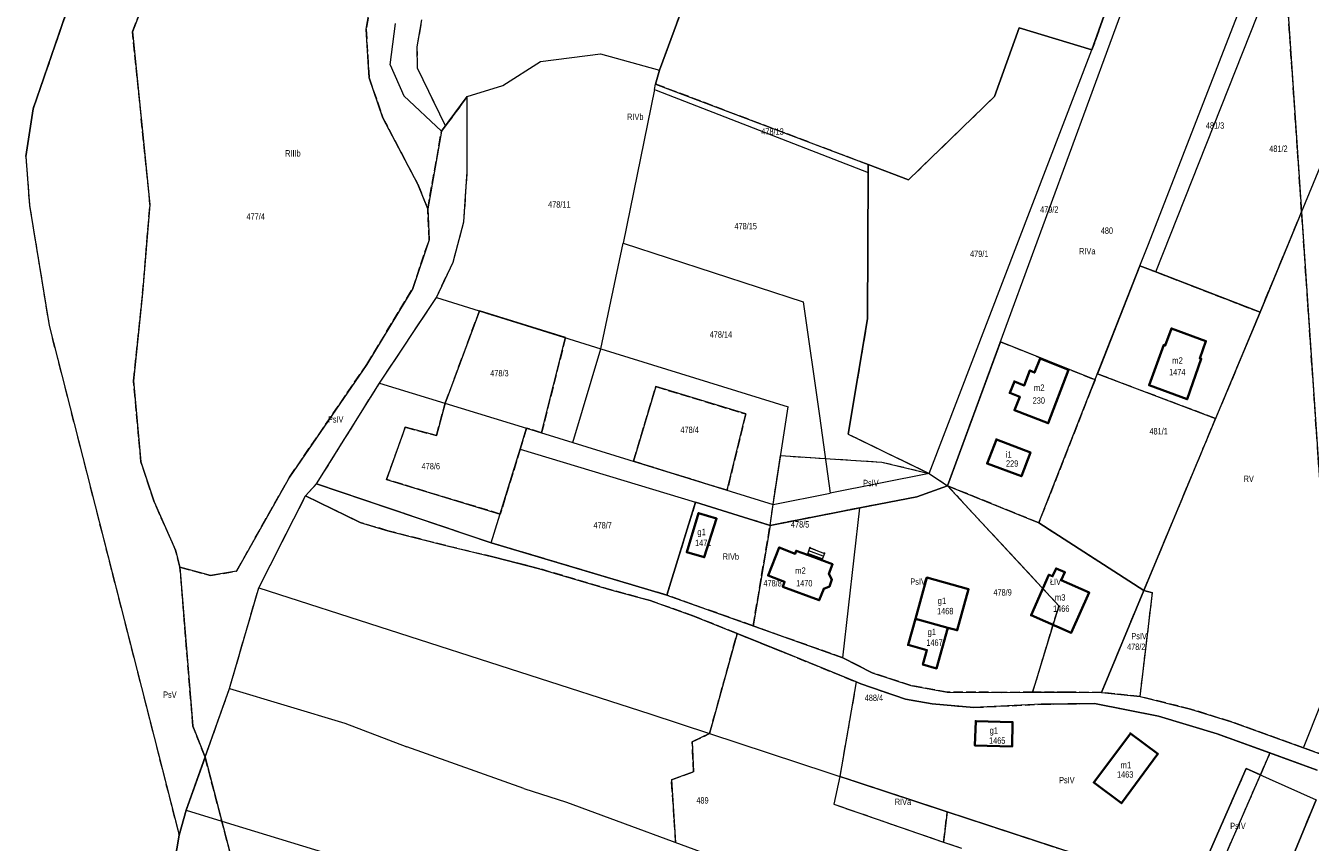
# Model space of a CAD drawing. Header units: metres. Extents: x 7496145 to 7500200, y 5498500 to 5502080.
# Tile 84 of 202: x 7497590 to 7497892, y 5500416 to 5500607. Entities that reach past the tile are written whole.
import ezdxf
from ezdxf.enums import TextEntityAlignment as Align

# ---------------------------------------------------------------- set-up
doc = ezdxf.new("R2010")
doc.units = ezdxf.units.M
doc.header["$MEASUREMENT"] = 0
for name, pattern in [('2.25_0.75', [3, 2.25, -0.75]), ('219-1000', [0]), ('egug-1000', [0])]:
    doc.linetypes.add(name, pattern=pattern)
doc.layers.get('0').update_dxf_attribs({"color": 2, "linetype": 'CONTINUOUS', "lineweight": 5})
for name, color, linetype in [('209-oznaczenie konturu klasyfikacyjnego', 7, 'CONTINUOUS'), ('211-numer działki ewidencyjnej', 7, 'CONTINUOUS'), ('217-kontur klasyfikacyjny', 7, 'CONTINUOUS'), ('218-kontur użytku gruntowego', 7, 'CONTINUOUS'), ('219-działka ewidencyjna', 7, 'CONTINUOUS'), ('312-budynek ewidencyjny', 7, 'CONTINUOUS'), ('312-oznaczenie budynku ewidencyjnego', 7, 'CONTINUOUS'), ('312-oznaczenie budynku ewidencyjnego-Atr117', 7, 'CONTINUOUS'), ('352-schody', 7, 'CONTINUOUS'), ('Punkt budynku', 7, 'CONTINUOUS')]:
    doc.layers.add(name, color=color, linetype=linetype)
doc.styles.get("Standard").update_dxf_attribs({"font": 'Working1250', "width": 0.75})

# ---------------------------------------------------------------- blocks, each defined once
blk = doc.blocks.new('PUNKTBUD')
at = {"color": 0}
blk.add_circle((0, 0), 0.09, dxfattribs=at)

msp = doc.modelspace()

# ---------------------------------------------------------------- linework, layer by layer
at = {"layer": '217-kontur klasyfikacyjny', "color": 3, "linetype": '2.25_0.75', "lineweight": 18, "flags": 128}
for points in [[(7497738.97, 5500596.76), (7497763.08, 5500662.23)], [(7497615.31, 5500605.75), (7497621.55, 5500622.09)], [(7497672.61, 5500620.76), (7497670.13, 5500606.34)], [(7497846.98, 5500620.07), (7497840.4, 5500601.47)], [(7497889.58, 5500563.48), (7497885.97, 5500617.03)], [(7497600.63, 5500612.67), (7497591.96, 5500587.66)], [(7497682.12, 5500602.18), (7497683.18, 5500608.53)], [(7497619.4, 5500565.18), (7497615.31, 5500605.75)], [(7497670.13, 5500606.34), (7497670.81, 5500594.97)], [(7497823.28, 5500606.67), (7497817.53, 5500590.53)], [(7497840.4, 5500601.47), (7497823.28, 5500606.67)], [(7497682.16, 5500597.18), (7497682.12, 5500602.18)], [(7497670.81, 5500594.97), (7497674.06, 5500585.57)], [(7497688.73, 5500583.68), (7497682.16, 5500597.18)], [(7497738.03, 5500593.48), (7497738.97, 5500596.76)], [(7497787.88, 5500574.58), (7497738.03, 5500593.48)], [(7497693.85, 5500590.56), (7497688.73, 5500583.68)], [(7497693.82, 5500572.92), (7497693.85, 5500590.56)], [(7497817.53, 5500590.53), (7497797.33, 5500570.97)], [(7497591.96, 5500587.66), (7497590.24, 5500576.49)], [(7497674.06, 5500585.57), (7497682.21, 5500569.97)], [(7497687.8, 5500582.44), (7497688.73, 5500583.68)], [(7497684.56, 5500564.23), (7497687.8, 5500582.44)], [(7497590.24, 5500576.49), (7497591.13, 5500565.01)], [(7497797.33, 5500570.97), (7497787.88, 5500574.58)], [(7497787.88, 5500574.58), (7497787.88, 5500572.69)], [(7497693.44, 5500567.17), (7497693.82, 5500572.92)], [(7497787.88, 5500572.69), (7497787.74, 5500538.36)], [(7497682.21, 5500569.97), (7497684.56, 5500564.23)], [(7497591.13, 5500565.01), (7497595.74, 5500536.79)], [(7497617.67, 5500544.4), (7497619.4, 5500565.18)], [(7497693.04, 5500561.16), (7497693.44, 5500567.17)], [(7497684.9, 5500556.96), (7497684.56, 5500564.23)], [(7497879.82, 5500539.93), (7497889.58, 5500563.48)], [(7497898.27, 5500434.75), (7497889.58, 5500563.48)], [(7497690.5, 5500551.72), (7497693.04, 5500561.16)], [(7497681.06, 5500545.5), (7497684.9, 5500556.96)], [(7497686.62, 5500543.38), (7497690.5, 5500551.72)], [(7497841.67, 5500525.48), (7497851.66, 5500550.84)], [(7497851.66, 5500550.84), (7497855.38, 5500549.39)], [(7497855.38, 5500549.39), (7497879.82, 5500539.93)], [(7497615.52, 5500523.82), (7497617.67, 5500544.4)], [(7497670.26, 5500527.69), (7497681.06, 5500545.5)], [(7497673.25, 5500523.32), (7497686.62, 5500543.38)], [(7497688.69, 5500518.59), (7497696.69, 5500540.25)], [(7497696.69, 5500540.25), (7497716.87, 5500533.97)], [(7497787.74, 5500538.36), (7497783.18, 5500511.35)], [(7497879.82, 5500539.93), (7497869.41, 5500514.98)], [(7497595.74, 5500536.79), (7497626.22, 5500417.19)], [(7497716.87, 5500533.97), (7497711.28, 5500511.65)], [(7497806.53, 5500499.2), (7497818.94, 5500533)], [(7497818.94, 5500533), (7497841.12, 5500524.08)], [(7497652.12, 5500501.22), (7497670.26, 5500527.69)], [(7497617.29, 5500504.82), (7497615.52, 5500523.82)], [(7497658.48, 5500499.63), (7497673.25, 5500523.32)], [(7497841.12, 5500524.08), (7497840.23, 5500521.83)], [(7497869.41, 5500514.98), (7497841.67, 5500525.48)], [(7497732.82, 5500504.96), (7497738.09, 5500522.47)], [(7497738.09, 5500522.47), (7497759.16, 5500516.06)], [(7497840.23, 5500521.83), (7497827.93, 5500490.53)], [(7497686.58, 5500510.99), (7497688.69, 5500518.59)], [(7497759.16, 5500516.06), (7497754.82, 5500498.15)], [(7497852.58, 5500474.65), (7497869.41, 5500514.98)], [(7497674.89, 5500500.68), (7497679.3, 5500512.94)], [(7497679.3, 5500512.94), (7497686.58, 5500510.99)], [(7497707.77, 5500512.74), (7497706.27, 5500507.82)], [(7497711.28, 5500511.65), (7497707.77, 5500512.74)], [(7497783.18, 5500511.35), (7497802.21, 5500502.1)], [(7497706.27, 5500507.82), (7497701.57, 5500492.58)], [(7497620.37, 5500495.42), (7497617.29, 5500504.82)], [(7497754.82, 5500498.15), (7497732.82, 5500504.96)], [(7497765.57, 5500494.83), (7497767.34, 5500506.3)], [(7497767.34, 5500506.3), (7497777.82, 5500505.63)], [(7497777.82, 5500505.63), (7497791.13, 5500504.78)], [(7497791.13, 5500504.78), (7497802.21, 5500502.1)], [(7497802.21, 5500502.1), (7497806.53, 5500499.2)], [(7497639.69, 5500479.18), (7497652.12, 5500501.22)], [(7497655.88, 5500496.82), (7497658.48, 5500499.63)], [(7497673.93, 5500494.42), (7497658.48, 5500499.63)], [(7497701.57, 5500492.58), (7497674.89, 5500500.68)], [(7497806.53, 5500499.2), (7497799.29, 5500496.59)], [(7497832.64, 5500471.06), (7497806.53, 5500499.2)], [(7497827.93, 5500490.53), (7497806.53, 5500499.2)], [(7497644.92, 5500475.27), (7497655.88, 5500496.82)], [(7497668.71, 5500490.6), (7497655.88, 5500496.82)], [(7497799.29, 5500496.59), (7497785.97, 5500494.04)], [(7497625.41, 5500484.14), (7497620.37, 5500495.42)], [(7497692.38, 5500488.2), (7497673.93, 5500494.42)], [(7497747.39, 5500495.33), (7497740.65, 5500473.57)], [(7497764.88, 5500489.91), (7497747.39, 5500495.33)], [(7497764.88, 5500489.91), (7497765.57, 5500494.83)], [(7497785.97, 5500494.04), (7497764.88, 5500489.91)], [(7497675.22, 5500488.67), (7497668.71, 5500490.6)], [(7497760.91, 5500466.34), (7497764.88, 5500489.91)], [(7497827.93, 5500490.53), (7497852.58, 5500474.65)], [(7497688.8, 5500485.16), (7497675.22, 5500488.67)], [(7497699.48, 5500485.81), (7497692.38, 5500488.2)], [(7497626.44, 5500480.12), (7497625.41, 5500484.14)], [(7497700.13, 5500482.45), (7497688.8, 5500485.16)], [(7497740.65, 5500473.57), (7497699.48, 5500485.81)], [(7497710.82, 5500479.74), (7497700.13, 5500482.45)], [(7497629.45, 5500442.84), (7497626.44, 5500480.12)], [(7497626.44, 5500480.12), (7497633.62, 5500478.15)], [(7497633.62, 5500478.15), (7497639.69, 5500479.18)], [(7497727.78, 5500474.73), (7497710.82, 5500479.74)], [(7497638.09, 5500451.67), (7497644.92, 5500475.27)], [(7497736.72, 5500472.27), (7497727.78, 5500474.73)], [(7497842.66, 5500450.7), (7497852.58, 5500474.65)], [(7497854.59, 5500474.08), (7497852.58, 5500474.65)], [(7497746.99, 5500468.64), (7497736.72, 5500472.27)], [(7497760.91, 5500466.34), (7497740.65, 5500473.57)], [(7497851.69, 5500449.73), (7497854.59, 5500474.08)], [(7497757.14, 5500464.54), (7497746.99, 5500468.64)], [(7497826.48, 5500450.75), (7497832.64, 5500471.06)], [(7497781.95, 5500458.84), (7497760.91, 5500466.34)], [(7497750.69, 5500441.05), (7497757.14, 5500464.54)], [(7497757.14, 5500464.54), (7497768.42, 5500459.98)], [(7497768.42, 5500459.98), (7497785.11, 5500453.17)], [(7497788.82, 5500455.33), (7497781.95, 5500458.84)], [(7497797.91, 5500452.31), (7497788.82, 5500455.33)], [(7497632.33, 5500435.52), (7497638.09, 5500451.67)], [(7497785.11, 5500453.17), (7497781.21, 5500431.01)], [(7497785.11, 5500453.17), (7497786.15, 5500452.74)], [(7497786.15, 5500452.74), (7497796.63, 5500449.16)], [(7497806.45, 5500450.81), (7497797.91, 5500452.31)], [(7497819.13, 5500450.74), (7497806.45, 5500450.81)], [(7497826.48, 5500450.75), (7497819.13, 5500450.74)], [(7497834.49, 5500450.77), (7497826.48, 5500450.75)], [(7497842.66, 5500450.7), (7497834.49, 5500450.77)], [(7497851.69, 5500449.73), (7497842.66, 5500450.7)], [(7497796.63, 5500449.16), (7497802.88, 5500448.05)], [(7497802.88, 5500448.05), (7497812.71, 5500447.19)], [(7497812.71, 5500447.19), (7497828.48, 5500447.93)], [(7497828.48, 5500447.93), (7497840.99, 5500448.13)], [(7497840.99, 5500448.13), (7497856.01, 5500445.17)], [(7497863.52, 5500446.82), (7497851.69, 5500449.73)], [(7497856.01, 5500445.17), (7497869.75, 5500441.02)], [(7497873.1, 5500443.82), (7497863.52, 5500446.82)], [(7497632.33, 5500435.52), (7497629.45, 5500442.84)], [(7497890.04, 5500437.7), (7497873.1, 5500443.82)], [(7497746.63, 5500439.11), (7497750.69, 5500441.05)], [(7497746.89, 5500432.08), (7497746.63, 5500439.11)], [(7497869.75, 5500441.02), (7497882.16, 5500436.52)], [(7497627.9, 5500423.08), (7497632.33, 5500435.52)], [(7497641.98, 5500398.47), (7497632.33, 5500435.52)], [(7497879.92, 5500431.37), (7497882.16, 5500436.52)], [(7497882.16, 5500436.52), (7497893.22, 5500432.51)], [(7497898.27, 5500434.75), (7497890.04, 5500437.7)], [(7497863.74, 5500403.6), (7497876.61, 5500432.86)], [(7497876.61, 5500432.86), (7497879.92, 5500431.37)], [(7497741.76, 5500430.18), (7497746.89, 5500432.08)], [(7497742.72, 5500415.5), (7497741.76, 5500430.18)], [(7497781.21, 5500431.01), (7497779.83, 5500424.5)], [(7497806.45, 5500422.7), (7497781.21, 5500431.01)], [(7497867.32, 5500402.41), (7497879.92, 5500431.37)], [(7497779.83, 5500424.5), (7497805.59, 5500415.6)], [(7497881.48, 5500397.71), (7497893, 5500425.51)], [(7497626.22, 5500417.19), (7497627.9, 5500423.08)], [(7497805.59, 5500415.6), (7497806.45, 5500422.7)], [(7497806.45, 5500422.7), (7497846.92, 5500409.44)], [(7497626.22, 5500417.19), (7497623.63, 5500402.15)], [(7497805.59, 5500415.6), (7497809.81, 5500414.15)]]:
    msp.add_lwpolyline(points, dxfattribs=at)
at = {"layer": '218-kontur użytku gruntowego', "color": 3, "linetype": 'egug-1000', "lineweight": 18, "flags": 128}
for points in [[(7497763.08, 5500662.23), (7497738.97, 5500596.76)], [(7497621.55, 5500622.09), (7497615.31, 5500605.75)], [(7497670.13, 5500606.34), (7497672.61, 5500620.76)], [(7497846.98, 5500620.07), (7497840.4, 5500601.47)], [(7497885.97, 5500617.03), (7497889.58, 5500563.48)], [(7497600.63, 5500612.67), (7497591.96, 5500587.66)], [(7497682.12, 5500602.18), (7497683.18, 5500608.53)], [(7497615.31, 5500605.75), (7497619.4, 5500565.18)], [(7497670.81, 5500594.97), (7497670.13, 5500606.34)], [(7497823.28, 5500606.67), (7497817.53, 5500590.53)], [(7497840.4, 5500601.47), (7497823.28, 5500606.67)], [(7497682.16, 5500597.18), (7497682.12, 5500602.18)], [(7497674.06, 5500585.57), (7497670.81, 5500594.97)], [(7497688.73, 5500583.68), (7497682.16, 5500597.18)], [(7497738.97, 5500596.76), (7497738.03, 5500593.48)], [(7497738.03, 5500593.48), (7497787.88, 5500574.58)], [(7497693.85, 5500590.56), (7497688.73, 5500583.68)], [(7497693.82, 5500572.92), (7497693.85, 5500590.56)], [(7497817.53, 5500590.53), (7497797.33, 5500570.97)], [(7497591.96, 5500587.66), (7497590.24, 5500576.49)], [(7497682.21, 5500569.97), (7497674.06, 5500585.57)], [(7497688.73, 5500583.68), (7497687.8, 5500582.44)], [(7497687.8, 5500582.44), (7497684.56, 5500564.23)], [(7497590.24, 5500576.49), (7497591.13, 5500565.01)], [(7497797.33, 5500570.97), (7497787.88, 5500574.58)], [(7497787.88, 5500574.58), (7497787.88, 5500572.69)], [(7497693.44, 5500567.17), (7497693.82, 5500572.92)], [(7497787.88, 5500572.69), (7497787.74, 5500538.36)], [(7497684.56, 5500564.23), (7497682.21, 5500569.97)], [(7497591.13, 5500565.01), (7497595.74, 5500536.79)], [(7497619.4, 5500565.18), (7497617.67, 5500544.4)], [(7497693.04, 5500561.16), (7497693.44, 5500567.17)], [(7497684.56, 5500564.23), (7497684.9, 5500556.96)], [(7497889.58, 5500563.48), (7497879.82, 5500539.93)], [(7497889.58, 5500563.48), (7497898.27, 5500434.75)], [(7497690.5, 5500551.72), (7497693.04, 5500561.16)], [(7497684.9, 5500556.96), (7497681.06, 5500545.5)], [(7497686.62, 5500543.38), (7497690.5, 5500551.72)], [(7497851.66, 5500550.84), (7497841.67, 5500525.48)], [(7497855.38, 5500549.39), (7497851.66, 5500550.84)], [(7497879.82, 5500539.93), (7497855.38, 5500549.39)], [(7497617.67, 5500544.4), (7497615.52, 5500523.82)], [(7497681.06, 5500545.5), (7497670.26, 5500527.69)], [(7497673.25, 5500523.32), (7497686.62, 5500543.38)], [(7497696.69, 5500540.25), (7497688.69, 5500518.59)], [(7497716.87, 5500533.97), (7497696.69, 5500540.25)], [(7497787.74, 5500538.36), (7497783.18, 5500511.35)], [(7497879.82, 5500539.93), (7497869.41, 5500514.98)], [(7497595.74, 5500536.79), (7497626.22, 5500417.19)], [(7497711.28, 5500511.65), (7497716.87, 5500533.97)], [(7497818.94, 5500533), (7497806.53, 5500499.2)], [(7497841.12, 5500524.08), (7497818.94, 5500533)], [(7497670.26, 5500527.69), (7497652.12, 5500501.22)], [(7497615.52, 5500523.82), (7497617.29, 5500504.82)], [(7497658.48, 5500499.63), (7497673.25, 5500523.32)], [(7497840.23, 5500521.83), (7497841.12, 5500524.08)], [(7497841.67, 5500525.48), (7497869.41, 5500514.98)], [(7497738.09, 5500522.47), (7497732.82, 5500504.96)], [(7497759.16, 5500516.06), (7497738.09, 5500522.47)], [(7497827.93, 5500490.53), (7497840.23, 5500521.83)], [(7497688.69, 5500518.59), (7497686.58, 5500510.99)], [(7497754.82, 5500498.15), (7497759.16, 5500516.06)], [(7497869.41, 5500514.98), (7497852.58, 5500474.65)], [(7497679.3, 5500512.94), (7497674.89, 5500500.68)], [(7497686.58, 5500510.99), (7497679.3, 5500512.94)], [(7497706.27, 5500507.82), (7497707.77, 5500512.74)], [(7497707.77, 5500512.74), (7497711.28, 5500511.65)], [(7497783.18, 5500511.35), (7497802.21, 5500502.1)], [(7497701.57, 5500492.58), (7497706.27, 5500507.82)], [(7497617.29, 5500504.82), (7497620.37, 5500495.42)], [(7497732.82, 5500504.96), (7497754.82, 5500498.15)], [(7497765.57, 5500494.83), (7497767.34, 5500506.3)], [(7497767.34, 5500506.3), (7497777.82, 5500505.63)], [(7497777.82, 5500505.63), (7497791.13, 5500504.78)], [(7497791.13, 5500504.78), (7497802.21, 5500502.1)], [(7497802.21, 5500502.1), (7497806.53, 5500499.2)], [(7497652.12, 5500501.22), (7497639.69, 5500479.18)], [(7497658.48, 5500499.63), (7497655.88, 5500496.82)], [(7497673.93, 5500494.42), (7497658.48, 5500499.63)], [(7497674.89, 5500500.68), (7497701.57, 5500492.58)], [(7497806.53, 5500499.2), (7497799.29, 5500496.59)], [(7497806.53, 5500499.2), (7497827.93, 5500490.53)], [(7497806.53, 5500499.2), (7497832.64, 5500471.06)], [(7497644.92, 5500475.27), (7497655.88, 5500496.82)], [(7497655.88, 5500496.82), (7497668.71, 5500490.6)], [(7497799.29, 5500496.59), (7497785.97, 5500494.04)], [(7497620.37, 5500495.42), (7497625.41, 5500484.14)], [(7497692.38, 5500488.2), (7497673.93, 5500494.42)], [(7497747.39, 5500495.33), (7497740.65, 5500473.57)], [(7497764.88, 5500489.91), (7497747.39, 5500495.33)], [(7497764.88, 5500489.91), (7497765.57, 5500494.83)], [(7497785.97, 5500494.04), (7497764.88, 5500489.91)], [(7497668.71, 5500490.6), (7497675.22, 5500488.67)], [(7497764.88, 5500489.91), (7497760.91, 5500466.34)], [(7497852.58, 5500474.65), (7497827.93, 5500490.53)], [(7497675.22, 5500488.67), (7497688.8, 5500485.16)], [(7497699.48, 5500485.81), (7497692.38, 5500488.2)], [(7497625.41, 5500484.14), (7497626.44, 5500480.12)], [(7497688.8, 5500485.16), (7497700.13, 5500482.45)], [(7497740.65, 5500473.57), (7497699.48, 5500485.81)], [(7497700.13, 5500482.45), (7497710.82, 5500479.74)], [(7497626.44, 5500480.12), (7497629.45, 5500442.84)], [(7497633.62, 5500478.15), (7497626.44, 5500480.12)], [(7497639.69, 5500479.18), (7497633.62, 5500478.15)], [(7497710.82, 5500479.74), (7497727.78, 5500474.73)], [(7497638.09, 5500451.67), (7497644.92, 5500475.27)], [(7497727.78, 5500474.73), (7497736.72, 5500472.27)], [(7497852.58, 5500474.65), (7497842.66, 5500450.7)], [(7497854.59, 5500474.08), (7497852.58, 5500474.65)], [(7497736.72, 5500472.27), (7497746.99, 5500468.64)], [(7497740.65, 5500473.57), (7497760.91, 5500466.34)], [(7497851.69, 5500449.73), (7497854.59, 5500474.08)], [(7497746.99, 5500468.64), (7497757.14, 5500464.54)], [(7497832.64, 5500471.06), (7497826.48, 5500450.75)], [(7497760.91, 5500466.34), (7497781.95, 5500458.84)], [(7497757.14, 5500464.54), (7497750.69, 5500441.05)], [(7497768.42, 5500459.98), (7497757.14, 5500464.54)], [(7497785.11, 5500453.17), (7497768.42, 5500459.98)], [(7497781.95, 5500458.84), (7497788.82, 5500455.33)], [(7497788.82, 5500455.33), (7497797.91, 5500452.31)], [(7497632.33, 5500435.52), (7497638.09, 5500451.67)], [(7497785.11, 5500453.17), (7497781.21, 5500431.01)], [(7497786.15, 5500452.74), (7497785.11, 5500453.17)], [(7497796.63, 5500449.16), (7497786.15, 5500452.74)], [(7497797.91, 5500452.31), (7497806.45, 5500450.81)], [(7497806.45, 5500450.81), (7497819.13, 5500450.74)], [(7497819.13, 5500450.74), (7497826.48, 5500450.75)], [(7497826.48, 5500450.75), (7497834.49, 5500450.77)], [(7497834.49, 5500450.77), (7497842.66, 5500450.7)], [(7497842.66, 5500450.7), (7497851.69, 5500449.73)], [(7497802.88, 5500448.05), (7497796.63, 5500449.16)], [(7497812.71, 5500447.19), (7497802.88, 5500448.05)], [(7497828.48, 5500447.93), (7497812.71, 5500447.19)], [(7497840.99, 5500448.13), (7497828.48, 5500447.93)], [(7497856.01, 5500445.17), (7497840.99, 5500448.13)], [(7497851.69, 5500449.73), (7497863.52, 5500446.82)], [(7497869.75, 5500441.02), (7497856.01, 5500445.17)], [(7497863.52, 5500446.82), (7497873.1, 5500443.82)], [(7497629.45, 5500442.84), (7497632.33, 5500435.52)], [(7497873.1, 5500443.82), (7497890.04, 5500437.7)], [(7497750.69, 5500441.05), (7497746.63, 5500439.11)], [(7497746.63, 5500439.11), (7497746.89, 5500432.08)], [(7497882.16, 5500436.52), (7497869.75, 5500441.02)], [(7497632.33, 5500435.52), (7497627.9, 5500423.08)], [(7497632.33, 5500435.52), (7497641.98, 5500398.47)], [(7497882.16, 5500436.52), (7497879.92, 5500431.37)], [(7497893.22, 5500432.51), (7497882.16, 5500436.52)], [(7497890.04, 5500437.7), (7497898.27, 5500434.75)], [(7497876.61, 5500432.86), (7497863.74, 5500403.6)], [(7497879.92, 5500431.37), (7497876.61, 5500432.86)], [(7497746.89, 5500432.08), (7497741.76, 5500430.18)], [(7497741.76, 5500430.18), (7497742.72, 5500415.5)], [(7497781.21, 5500431.01), (7497779.83, 5500424.5)], [(7497806.45, 5500422.7), (7497781.21, 5500431.01)], [(7497867.32, 5500402.41), (7497879.92, 5500431.37)], [(7497779.83, 5500424.5), (7497805.59, 5500415.6)], [(7497893, 5500425.51), (7497881.48, 5500397.71)], [(7497627.9, 5500423.08), (7497626.22, 5500417.19)], [(7497806.45, 5500422.7), (7497805.59, 5500415.6)], [(7497846.92, 5500409.44), (7497806.45, 5500422.7)], [(7497626.22, 5500417.19), (7497623.63, 5500402.15)], [(7497805.59, 5500415.6), (7497809.81, 5500414.15)]]:
    msp.add_lwpolyline(points, dxfattribs=at)
at = {"layer": '219-działka ewidencyjna', "color": 3, "linetype": '219-1000', "lineweight": 18, "flags": 128}
for points in [[(7497738.97, 5500596.76), (7497763.08, 5500662.23)], [(7497806.53, 5500499.2), (7497854.22, 5500629.12)], [(7497840.4, 5500601.47), (7497850.63, 5500630.38)], [(7497853.65, 5500555.91), (7497878.38, 5500619.61)], [(7497855.38, 5500549.39), (7497882.57, 5500618.19)], [(7497591.96, 5500587.66), (7497600.63, 5500612.67)], [(7497591.96, 5500587.66), (7497600.63, 5500612.67)], [(7497675.77, 5500598), (7497677.02, 5500607.68)], [(7497817.53, 5500590.53), (7497823.28, 5500606.67)], [(7497823.28, 5500606.67), (7497840.4, 5500601.47)], [(7497802.21, 5500502.1), (7497840.4, 5500601.47)], [(7497675.77, 5500598), (7497678.93, 5500590.73)], [(7497702.15, 5500593.17), (7497711.02, 5500598.81)], [(7497711.02, 5500598.81), (7497725.08, 5500600.6)], [(7497725.08, 5500600.6), (7497738.97, 5500596.76)], [(7497738.03, 5500593.48), (7497738.97, 5500596.76)], [(7497693.85, 5500590.56), (7497702.15, 5500593.17)], [(7497737.76, 5500592.18), (7497730.41, 5500556.12)], [(7497737.76, 5500592.18), (7497738.03, 5500593.48)], [(7497737.76, 5500592.18), (7497738.17, 5500592.03)], [(7497738.03, 5500593.48), (7497787.88, 5500574.58)], [(7497738.17, 5500592.03), (7497787.88, 5500572.69)], [(7497678.93, 5500590.73), (7497687.8, 5500582.44)], [(7497687.8, 5500582.44), (7497693.85, 5500590.56)], [(7497693.82, 5500572.92), (7497693.85, 5500590.56)], [(7497797.33, 5500570.97), (7497817.53, 5500590.53)], [(7497590.24, 5500576.49), (7497591.96, 5500587.66)], [(7497590.24, 5500576.49), (7497591.96, 5500587.66)], [(7497590.24, 5500576.49), (7497591.13, 5500565.01)], [(7497590.24, 5500576.49), (7497591.13, 5500565.01)], [(7497787.88, 5500574.58), (7497797.33, 5500570.97)], [(7497787.88, 5500572.69), (7497787.88, 5500574.58)], [(7497879.82, 5500539.93), (7497893.87, 5500573.82)], [(7497693.04, 5500561.16), (7497693.82, 5500572.92)], [(7497787.74, 5500538.36), (7497787.88, 5500572.69)], [(7497591.13, 5500565.01), (7497595.74, 5500536.79)], [(7497591.13, 5500565.01), (7497595.74, 5500536.79)], [(7497690.5, 5500551.72), (7497693.04, 5500561.16)], [(7497890.04, 5500437.7), (7497938.33, 5500559.02)], [(7497725.21, 5500531.37), (7497730.41, 5500556.12)], [(7497730.41, 5500556.12), (7497772.64, 5500542.39)], [(7497851.66, 5500550.84), (7497853.65, 5500555.91)], [(7497686.62, 5500543.38), (7497690.5, 5500551.72)], [(7497840.23, 5500521.83), (7497851.66, 5500550.84)], [(7497851.66, 5500550.84), (7497855.38, 5500549.39)], [(7497855.38, 5500549.39), (7497879.82, 5500539.93)], [(7497673.25, 5500523.32), (7497686.62, 5500543.38)], [(7497686.62, 5500543.38), (7497725.21, 5500531.37)], [(7497772.64, 5500542.39), (7497776.44, 5500515.62)], [(7497783.18, 5500511.35), (7497787.74, 5500538.36)], [(7497852.58, 5500474.65), (7497879.82, 5500539.93)], [(7497595.74, 5500536.79), (7497626.22, 5500417.19)], [(7497595.74, 5500536.79), (7497626.22, 5500417.19)], [(7497718.57, 5500509.37), (7497725.21, 5500531.37)], [(7497725.21, 5500531.37), (7497769.1, 5500517.75)], [(7497658.48, 5500499.63), (7497673.25, 5500523.32)], [(7497673.25, 5500523.32), (7497707.77, 5500512.74)], [(7497827.93, 5500490.53), (7497840.23, 5500521.83)], [(7497765.57, 5500494.83), (7497769.1, 5500517.75)], [(7497776.44, 5500515.62), (7497778.98, 5500497.49)], [(7497706.27, 5500507.82), (7497707.77, 5500512.74)], [(7497707.77, 5500512.74), (7497718.57, 5500509.37)], [(7497783.18, 5500511.35), (7497802.21, 5500502.1)], [(7497699.48, 5500485.81), (7497706.27, 5500507.82)], [(7497706.27, 5500507.82), (7497747.39, 5500495.33)], [(7497718.57, 5500509.37), (7497765.57, 5500494.83)], [(7497802.21, 5500502.1), (7497778.98, 5500497.49)], [(7497802.21, 5500502.1), (7497806.53, 5500499.2)], [(7497655.88, 5500496.82), (7497658.48, 5500499.63)], [(7497658.48, 5500499.63), (7497699.48, 5500485.81)], [(7497799.29, 5500496.59), (7497806.53, 5500499.2)], [(7497806.53, 5500499.2), (7497827.93, 5500490.53)], [(7497644.92, 5500475.27), (7497655.88, 5500496.82)], [(7497668.71, 5500490.6), (7497655.88, 5500496.82)], [(7497765.57, 5500494.83), (7497778.98, 5500497.49)], [(7497785.97, 5500494.04), (7497799.29, 5500496.59)], [(7497740.65, 5500473.57), (7497747.39, 5500495.33)], [(7497747.39, 5500495.33), (7497764.88, 5500489.91)], [(7497764.88, 5500489.91), (7497785.97, 5500494.04)], [(7497781.95, 5500458.84), (7497785.97, 5500494.04)], [(7497668.71, 5500490.6), (7497675.22, 5500488.67)], [(7497827.93, 5500490.53), (7497852.58, 5500474.65)], [(7497675.22, 5500488.67), (7497688.8, 5500485.16)], [(7497688.8, 5500485.16), (7497700.13, 5500482.45)], [(7497699.48, 5500485.81), (7497740.65, 5500473.57)], [(7497710.82, 5500479.74), (7497700.13, 5500482.45)], [(7497710.82, 5500479.74), (7497727.78, 5500474.73)], [(7497638.09, 5500451.67), (7497644.92, 5500475.27)], [(7497644.92, 5500475.27), (7497736.69, 5500445.66)], [(7497727.78, 5500474.73), (7497736.72, 5500472.27)], [(7497842.66, 5500450.7), (7497852.58, 5500474.65)], [(7497852.58, 5500474.65), (7497854.59, 5500474.08)], [(7497736.72, 5500472.27), (7497746.99, 5500468.64)], [(7497740.65, 5500473.57), (7497781.95, 5500458.84)], [(7497851.69, 5500449.73), (7497854.59, 5500474.08)], [(7497746.99, 5500468.64), (7497768.42, 5500459.98)], [(7497786.15, 5500452.74), (7497768.42, 5500459.98)], [(7497788.82, 5500455.33), (7497781.95, 5500458.84)], [(7497788.82, 5500455.33), (7497797.91, 5500452.31)], [(7497627.9, 5500423.08), (7497638.09, 5500451.67)], [(7497638.09, 5500451.67), (7497665.09, 5500443.53)], [(7497786.15, 5500452.74), (7497796.63, 5500449.16)], [(7497797.91, 5500452.31), (7497806.45, 5500450.81)], [(7497806.45, 5500450.81), (7497819.13, 5500450.74)], [(7497819.13, 5500450.74), (7497834.49, 5500450.77)], [(7497834.49, 5500450.77), (7497842.66, 5500450.7)], [(7497842.66, 5500450.7), (7497851.69, 5500449.73)], [(7497796.63, 5500449.16), (7497802.88, 5500448.05)], [(7497802.88, 5500448.05), (7497812.71, 5500447.19)], [(7497828.48, 5500447.93), (7497812.71, 5500447.19)], [(7497828.48, 5500447.93), (7497840.99, 5500448.13)], [(7497840.99, 5500448.13), (7497856.01, 5500445.17)], [(7497851.69, 5500449.73), (7497863.52, 5500446.82)], [(7497736.69, 5500445.66), (7497806.45, 5500422.7)], [(7497856.01, 5500445.17), (7497869.75, 5500441.02)], [(7497863.52, 5500446.82), (7497873.1, 5500443.82)], [(7497665.09, 5500443.53), (7497679.62, 5500437.94)], [(7497873.1, 5500443.82), (7497890.04, 5500437.7)], [(7497869.75, 5500441.02), (7497893.22, 5500432.51)], [(7497707.13, 5500428.17), (7497679.62, 5500437.94)], [(7497890.04, 5500437.7), (7497907.69, 5500431.37)], [(7497863.74, 5500403.6), (7497876.61, 5500432.86)], [(7497876.61, 5500432.86), (7497881.96, 5500430.45)], [(7497881.96, 5500430.45), (7497893, 5500425.51)], [(7497707.13, 5500428.17), (7497717.14, 5500424.99)], [(7497717.14, 5500424.99), (7497755.66, 5500410.7)], [(7497881.48, 5500397.71), (7497893, 5500425.51)], [(7497626.22, 5500417.19), (7497627.9, 5500423.08)], [(7497627.9, 5500423.08), (7497638.27, 5500419.92)], [(7497806.45, 5500422.7), (7497857.07, 5500406.12)], [(7497623.63, 5500402.15), (7497626.22, 5500417.19)], [(7497623.63, 5500402.15), (7497626.22, 5500417.19)], [(7497638.27, 5500419.92), (7497691.79, 5500403.55)]]:
    msp.add_lwpolyline(points, dxfattribs=at)
at = {"layer": '312-budynek ewidencyjny', "color": 7, "linetype": 'Continuous', "lineweight": 35, "flags": 128}
for points in [[(7497857.58, 5500532.13), (7497859.06, 5500536.15)], [(7497859.06, 5500536.15), (7497867.12, 5500533.18)], [(7497853.79, 5500522.86), (7497857.26, 5500532.25)], [(7497857.26, 5500532.25), (7497857.58, 5500532.13)], [(7497867.12, 5500533.18), (7497865.7, 5500529.11)], [(7497826.9, 5500525.8), (7497828.21, 5500529.09)], [(7497828.21, 5500529.09), (7497834.92, 5500526.43)], [(7497866.03, 5500528.99), (7497862.74, 5500519.54)], [(7497865.7, 5500529.11), (7497866.03, 5500528.99)], [(7497824.51, 5500522.77), (7497825.82, 5500526.24)], [(7497825.82, 5500526.24), (7497826.9, 5500525.8)], [(7497834.92, 5500526.43), (7497830.13, 5500513.87)], [(7497821.11, 5500521), (7497822.19, 5500523.72)], [(7497822.19, 5500523.72), (7497824.51, 5500522.77)], [(7497862.74, 5500519.54), (7497853.79, 5500522.86)], [(7497823.46, 5500520.05), (7497821.11, 5500521)], [(7497822.23, 5500516.94), (7497823.46, 5500520.05)], [(7497830.13, 5500513.87), (7497822.23, 5500516.94)], [(7497815.8, 5500504.42), (7497817.97, 5500510.09)], [(7497817.97, 5500510.09), (7497825.94, 5500507.06)], [(7497825.94, 5500507.06), (7497823.83, 5500501.46)], [(7497823.83, 5500501.46), (7497815.8, 5500504.42)], [(7497745.31, 5500483.64), (7497748.1, 5500492.8)], [(7497748.1, 5500492.8), (7497752.31, 5500491.53)], [(7497752.31, 5500491.53), (7497749.42, 5500482.43)], [(7497749.42, 5500482.43), (7497745.31, 5500483.64)], [(7497764.45, 5500478.12), (7497767, 5500484.74)], [(7497767, 5500484.74), (7497770.75, 5500483.28)], [(7497770.75, 5500483.28), (7497771, 5500483.95)], [(7497771, 5500483.95), (7497773.63, 5500482.98)], [(7497773.63, 5500482.98), (7497777, 5500481.73)], [(7497777, 5500481.73), (7497779.53, 5500480.78)], [(7497779.53, 5500480.78), (7497778.69, 5500478.53)], [(7497768.28, 5500476.65), (7497764.45, 5500478.12)], [(7497778.69, 5500478.53), (7497779.39, 5500477.24)], [(7497798.97, 5500468.02), (7497801.66, 5500477.66)], [(7497801.66, 5500477.66), (7497811.42, 5500474.94)], [(7497826.11, 5500468.83), (7497830.28, 5500478.32)], [(7497830.28, 5500478.32), (7497831.17, 5500477.97)], [(7497831.17, 5500477.97), (7497831.97, 5500479.8)], [(7497831.97, 5500479.8), (7497834.01, 5500478.92)], [(7497834.01, 5500478.92), (7497833.16, 5500477.04)], [(7497767.87, 5500475.53), (7497768.28, 5500476.65)], [(7497776.4, 5500472.35), (7497767.87, 5500475.53)], [(7497777.47, 5500475.05), (7497776.4, 5500472.35)], [(7497778.78, 5500475.59), (7497777.47, 5500475.05)], [(7497779.39, 5500477.24), (7497778.78, 5500475.59)], [(7497811.42, 5500474.94), (7497808.74, 5500465.3)], [(7497833.16, 5500477.04), (7497839.74, 5500474.14)], [(7497839.74, 5500474.14), (7497835.54, 5500464.74)], [(7497835.54, 5500464.74), (7497826.11, 5500468.83)], [(7497797.25, 5500461.86), (7497798.97, 5500468.02)], [(7497798.97, 5500468.02), (7497806.58, 5500465.9)], [(7497806.58, 5500465.9), (7497798.97, 5500468.02)], [(7497806.58, 5500465.9), (7497803.93, 5500456.37)], [(7497808.74, 5500465.3), (7497806.58, 5500465.9)], [(7497801.69, 5500460.63), (7497797.25, 5500461.86)], [(7497800.75, 5500457.25), (7497801.69, 5500460.63)], [(7497803.93, 5500456.37), (7497800.75, 5500457.25)], [(7497812.94, 5500438.27), (7497813.12, 5500444)], [(7497813.12, 5500444), (7497821.79, 5500443.73)], [(7497821.79, 5500443.73), (7497821.66, 5500438.07)], [(7497821.66, 5500438.07), (7497812.94, 5500438.27)], [(7497840.83, 5500429.57), (7497849.42, 5500441.12)], [(7497849.42, 5500441.12), (7497855.88, 5500436.31)], [(7497855.88, 5500436.31), (7497847.29, 5500424.76)], [(7497847.29, 5500424.76), (7497840.83, 5500429.57)]]:
    msp.add_lwpolyline(points, dxfattribs=at)
at = {"layer": '352-schody', "color": 7, "linetype": 'Continuous', "lineweight": 18, "flags": 128}
msp.add_lwpolyline([(7497773.63, 5500482.98), (7497774.24, 5500484.63), (7497777.61, 5500483.36), (7497777, 5500481.73)], close=True, dxfattribs=at)
msp.add_lwpolyline([(7497773.63, 5500482.98), (7497774.24, 5500484.63), (7497777.61, 5500483.36), (7497777, 5500481.73)], close=True, dxfattribs=at)
for points in [[(7497777.37, 5500482.72), (7497773.99, 5500483.96)], [(7497775.6, 5500484.12), (7497774.24, 5500484.62)], [(7497777.12, 5500482.06), (7497773.75, 5500483.31)]]:
    msp.add_lwpolyline(points, dxfattribs=at)

# ---------------------------------------------------------------- block references
at = {"layer": 'Punkt budynku', "color": 5, "linetype": 'Continuous', "lineweight": 13}
for p in [(7497859.06, 5500536.15), (7497857.26, 5500532.25), (7497857.58, 5500532.13), (7497867.12, 5500533.18), (7497828.21, 5500529.09), (7497865.7, 5500529.11), (7497866.03, 5500528.99), (7497825.82, 5500526.24), (7497826.9, 5500525.8), (7497834.92, 5500526.43), (7497822.19, 5500523.72), (7497824.51, 5500522.77), (7497853.79, 5500522.86), (7497821.11, 5500521), (7497823.46, 5500520.05), (7497862.74, 5500519.54), (7497822.23, 5500516.94), (7497830.13, 5500513.87), (7497817.97, 5500510.09), (7497815.8, 5500504.42), (7497825.94, 5500507.06), (7497823.83, 5500501.46), (7497748.1, 5500492.8), (7497752.31, 5500491.53), (7497745.31, 5500483.64), (7497767, 5500484.74), (7497770.75, 5500483.28), (7497771, 5500483.95), (7497774.24, 5500484.63), (7497777.61, 5500483.36), (7497749.42, 5500482.43), (7497773.63, 5500482.98), (7497777, 5500481.73), (7497779.53, 5500480.78), (7497764.45, 5500478.12), (7497778.69, 5500478.53), (7497801.66, 5500477.66), (7497830.28, 5500478.32), (7497831.17, 5500477.97), (7497831.97, 5500479.8), (7497834.01, 5500478.92), (7497767.87, 5500475.53), (7497768.28, 5500476.65), (7497777.47, 5500475.05), (7497778.78, 5500475.59), (7497779.39, 5500477.24), (7497811.42, 5500474.94), (7497833.16, 5500477.04), (7497776.4, 5500472.35), (7497839.74, 5500474.14), (7497826.11, 5500468.83), (7497798.97, 5500468.02), (7497806.58, 5500465.9), (7497808.74, 5500465.3), (7497835.54, 5500464.74), (7497797.25, 5500461.86), (7497801.69, 5500460.63), (7497800.75, 5500457.25), (7497803.93, 5500456.37), (7497813.12, 5500444), (7497821.79, 5500443.73), (7497849.42, 5500441.12), (7497812.94, 5500438.27), (7497821.66, 5500438.07), (7497855.88, 5500436.31), (7497840.83, 5500429.57), (7497847.29, 5500424.76)]:
    msp.add_blockref('PUNKTBUD', p, dxfattribs=at)

# ---------------------------------------------------------------- texts
at = {"layer": '209-oznaczenie konturu klasyfikacyjnego', "color": 3, "linetype": 'Continuous', "lineweight": 18, "width": 0.79}
for s, p in [('RIVb', (7497731.35, 5500585.03)), ('RIIIb', (7497651.11, 5500576.47)), ('RIVa', (7497837.38, 5500553.52)), ('PsIV', (7497661.15, 5500514.04)), ('RV', (7497875.98, 5500500.12)), ('PsIV', (7497786.71, 5500499.11)), ('RIVb', (7497753.77, 5500481.84)), ('PsIV', (7497797.78, 5500475.97)), ('ŁIV', (7497830.56, 5500475.95)), ('PsIV', (7497849.63, 5500463.19)), ('PsV', (7497622.49, 5500449.44)), ('PsIV', (7497832.69, 5500429.39)), ('RIVa', (7497794.14, 5500424.31)), ('PsIV', (7497872.83, 5500418.64))]:
    msp.add_text(s, height=1.5, dxfattribs=at).set_placement(p)
at = {"layer": '211-numer działki ewidencyjnej', "color": 3, "linetype": 'Continuous', "lineweight": 18, "width": 0.79}
for s, p in [('478/13', (7497762.82, 5500583.09)), ('481/3', (7497867.12, 5500584.5)), ('481/2', (7497881.99, 5500579.06)), ('478/11', (7497712.8, 5500565.99)), ('479/2', (7497828.22, 5500564.79)), ('477/4', (7497642.05, 5500563.16)), ('478/15', (7497756.52, 5500560.89)), ('480', (7497842.46, 5500559.83)), ('479/1', (7497811.79, 5500554.39)), ('478/14', (7497750.71, 5500535.47)), ('478/3', (7497699.23, 5500526.38)), ('478/4', (7497743.84, 5500513.1)), ('481/1', (7497853.88, 5500512.75)), ('478/6', (7497683.13, 5500504.57)), ('478/7', (7497723.44, 5500490.7)), ('478/5', (7497769.77, 5500490.91)), ('478/8', (7497763.31, 5500477.09)), ('478/9', (7497817.27, 5500474.95)), ('478/2', (7497848.63, 5500462.19)), ('488/4', (7497787.08, 5500450.21)), ('489', (7497747.58, 5500426.14))]:
    msp.add_text(s, height=1.5, dxfattribs=at).set_placement(p, align=Align.TOP_LEFT)
at = {"layer": '312-oznaczenie budynku ewidencyjnego', "color": 7, "linetype": 'Continuous', "lineweight": 18, "width": 0.79}
for s, p in [('1474', (7497858.5, 5500526.63)), ('230', (7497826.49, 5500519.98)), ('229', (7497820.23, 5500505.19)), ('1471', (7497747.28, 5500486.55)), ('1470', (7497770.99, 5500477.09)), ('1468', (7497804.05, 5500470.56)), ('1466', (7497831.28, 5500471.13)), ('1467', (7497801.53, 5500463.15)), ('1465', (7497816.25, 5500440.17)), ('1463', (7497846.27, 5500432.23))]:
    msp.add_text(s, height=1.5, dxfattribs=at).set_placement(p, align=Align.TOP_LEFT)
at = {"layer": '312-oznaczenie budynku ewidencyjnego-Atr117', "color": 7, "width": 0.9}
for s, p in [('m2', (7497860.46, 5500527.85)), ('m2', (7497828.02, 5500521.48)), ('i1', (7497820.87, 5500505.78)), ('g1', (7497748.81, 5500487.62)), ('m2', (7497771.99, 5500478.55)), ('g1', (7497805.2, 5500471.48)), ('m3', (7497832.93, 5500472.27)), ('g1', (7497817.37, 5500441.04)), ('m1', (7497848.36, 5500432.94))]:
    msp.add_text(s, height=1.5, dxfattribs=at).set_placement(p, align=Align.CENTER)
msp.add_text('g1', height=1.5, dxfattribs=at).set_placement((7497801.82, 5500465.67), align=Align.TOP_LEFT)

doc.saveas('drawing.dxf')
